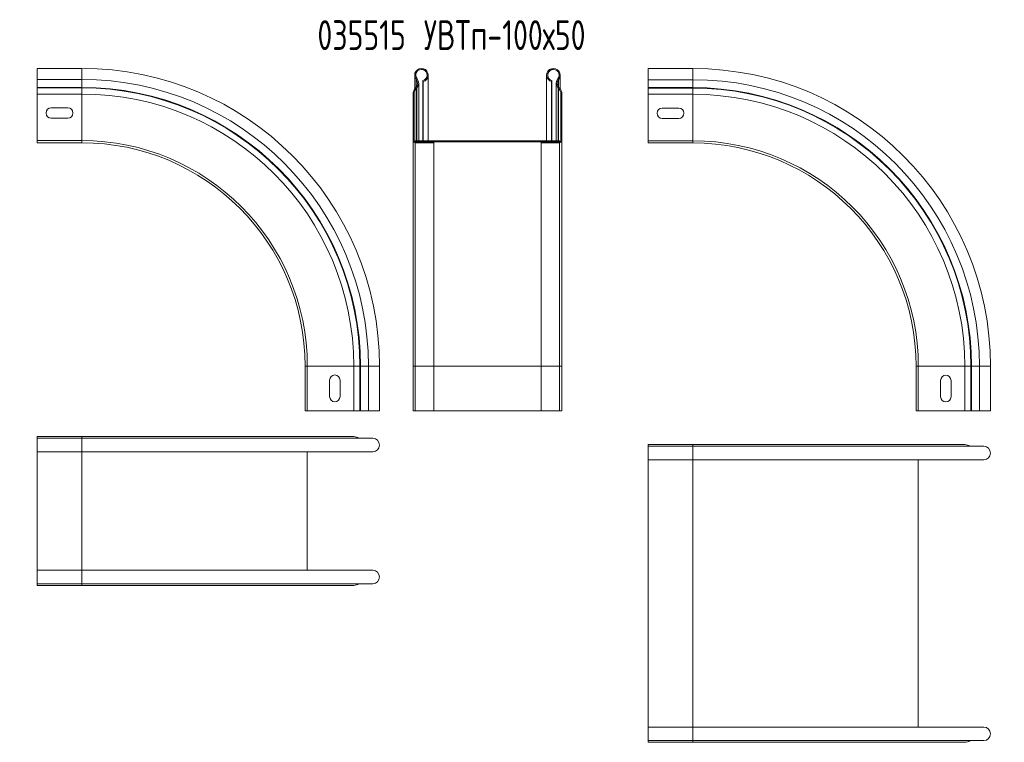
# Model space of a CAD drawing. Header units: millimetres. Extents: x -154 to 7742, y -776 to 345.
# Tile 3 of 6: x 359 to 1020, y -570 to -84. Entities that reach past the tile are written whole.
import ezdxf

# ---------------------------------------------------------------- set-up
doc = ezdxf.new("R2010")
doc.units = ezdxf.units.MM
doc.styles.add('SLDTEXTSTYLE4', font='TXT', dxfattribs={"width": 0.7, "bigfont": 'bigfont'})

msp = doc.modelspace()

# ---------------------------------------------------------------- linework, layer by layer
at = {"color": 7, "linetype": 'Continuous', "lineweight": 15}
for p, q in [((400.41, -117.04), (370.41, -117.04)), ((370.41, -124.49), (370.41, -117.04)), ((810.94, -117.19), (780.94, -117.19)), ((780.94, -124.65), (780.94, -117.19)), ((400.41, -124.49), (370.41, -124.49)), ((370.41, -129.8), (370.41, -124.49)), ((400.41, -129.8), (400.41, -124.49)), ((624.07, -121.59), (624.07, -130.8)), ((625.12, -124.49), (625.66, -124.05)), ((629.8, -125.98), (629.62, -125.31)), ((629.62, -125.31), (629.62, -165.64)), ((633.17, -165.64), (633.17, -121.59)), ((712.72, -121.59), (712.72, -165.64)), ((716.09, -125.98), (716.28, -125.31)), ((716.28, -165.64), (716.28, -125.31)), ((720.77, -124.49), (720.23, -124.05)), ((721.82, -130.8), (721.82, -121.59)), ((810.94, -124.65), (780.94, -124.65)), ((780.94, -129.96), (780.94, -124.65)), ((810.94, -129.96), (810.94, -124.65)), ((400.41, -129.8), (370.41, -129.8)), ((370.41, -130.16), (370.41, -129.8)), ((400.41, -130.16), (370.41, -130.16)), ((370.41, -134.3), (370.41, -130.16)), ((400.41, -130.16), (400.41, -129.8)), ((400.41, -134.3), (400.41, -130.16)), ((624.6, -130.16), (624.94, -129.8)), ((624.6, -130.16), (625.1, -130.65)), ((624.94, -129.8), (625.45, -130.28)), ((625.1, -130.65), (625.45, -130.28)), ((626.74, -165.64), (626.74, -127.05)), ((629.8, -125.98), (629.8, -165.64)), ((716.09, -165.64), (716.09, -125.98)), ((719.15, -127.05), (719.15, -165.64)), ((720.95, -129.8), (720.44, -130.28)), ((720.79, -130.65), (720.44, -130.28)), ((721.3, -130.16), (720.79, -130.65)), ((721.3, -130.16), (720.95, -129.8)), ((810.94, -129.96), (780.94, -129.96)), ((780.94, -130.32), (780.94, -129.96)), ((810.94, -130.32), (780.94, -130.32)), ((780.94, -134.45), (780.94, -130.32)), ((810.94, -130.32), (810.94, -129.96)), ((810.94, -134.45), (810.94, -130.32)), ((400.41, -134.3), (370.41, -134.3)), ((370.41, -165.54), (370.41, -134.3)), ((400.41, -165.54), (400.41, -134.3)), ((622.95, -134.3), (623.65, -134.3)), ((622.95, -165.54), (622.95, -134.3)), ((623.65, -165.54), (623.65, -134.3)), ((722.25, -165.54), (722.25, -134.3)), ((722.95, -134.3), (722.25, -134.3)), ((722.95, -165.54), (722.95, -134.3)), ((810.94, -134.45), (780.94, -134.45)), ((780.94, -165.69), (780.94, -134.45)), ((810.94, -165.69), (810.94, -134.45)), ((390.91, -143.54), (379.91, -143.54)), ((801.44, -143.69), (790.44, -143.69)), ((379.91, -150.54), (390.91, -150.54)), ((790.44, -150.69), (801.44, -150.69)), ((370.41, -167.04), (370.41, -165.54)), ((400.41, -165.54), (370.41, -165.54)), ((400.41, -167.04), (370.41, -167.04)), ((400.41, -167.04), (400.41, -165.54)), ((622.95, -165.54), (623.65, -165.54)), ((622.95, -165.54), (622.95, -317.04)), ((624.45, -165.64), (624.45, -166.34)), ((624.45, -165.64), (721.45, -165.64)), ((624.45, -166.34), (721.45, -166.34)), ((624.45, -167.04), (624.45, -166.34)), ((636.95, -166.34), (624.45, -166.34)), ((636.95, -167.04), (624.45, -167.04)), ((624.45, -167.04), (624.45, -317.04)), ((636.95, -167.04), (636.95, -166.34)), ((636.95, -167.04), (636.95, -317.04)), ((708.95, -166.34), (721.45, -166.34)), ((708.95, -167.04), (708.95, -166.34)), ((708.95, -167.04), (721.45, -167.04)), ((708.95, -317.04), (708.95, -167.04)), ((721.45, -165.64), (721.45, -166.34)), ((721.45, -167.04), (721.45, -166.34)), ((721.45, -317.04), (721.45, -167.04)), ((722.95, -165.54), (722.25, -165.54)), ((722.95, -317.04), (722.95, -165.54)), ((780.94, -167.19), (780.94, -165.69)), ((810.94, -165.69), (780.94, -165.69)), ((810.94, -167.19), (780.94, -167.19)), ((810.94, -167.19), (810.94, -165.69)), ((550.41, -347.04), (550.41, -317.04)), ((550.41, -317.04), (551.91, -317.04)), ((551.91, -347.04), (551.91, -317.04)), ((551.91, -317.04), (583.15, -317.04)), ((583.15, -347.04), (583.15, -317.04)), ((583.15, -317.04), (587.28, -317.04)), ((587.28, -347.04), (587.28, -317.04)), ((587.28, -317.04), (587.64, -317.04)), ((587.64, -347.04), (587.64, -317.04)), ((587.64, -317.04), (592.95, -317.04)), ((592.95, -347.04), (592.95, -317.04)), ((600.41, -347.04), (600.41, -317.04)), ((624.45, -317.04), (622.95, -317.04)), ((622.95, -317.04), (622.95, -347.04)), ((636.95, -317.04), (624.45, -317.04)), ((624.45, -317.04), (624.45, -347.04)), ((636.95, -317.04), (636.95, -347.04)), ((708.95, -317.04), (721.45, -317.04)), ((708.95, -347.04), (708.95, -317.04)), ((721.45, -317.04), (722.95, -317.04)), ((721.45, -347.04), (721.45, -317.04)), ((722.95, -347.04), (722.95, -317.04)), ((960.94, -347.19), (960.94, -317.19)), ((960.94, -317.19), (962.44, -317.19)), ((962.44, -347.19), (962.44, -317.19)), ((962.44, -317.19), (993.68, -317.19)), ((993.68, -347.19), (993.68, -317.19)), ((993.68, -317.19), (997.82, -317.19)), ((997.82, -347.19), (997.82, -317.19)), ((997.82, -317.19), (998.18, -317.19)), ((998.18, -347.19), (998.18, -317.19)), ((998.18, -317.19), (1003.49, -317.19)), ((1003.49, -347.19), (1003.49, -317.19)), ((1010.94, -347.19), (1010.94, -317.19)), ((566.91, -326.54), (566.91, -337.54)), ((573.91, -337.54), (573.91, -326.54)), ((977.44, -326.69), (977.44, -337.69)), ((984.44, -337.69), (984.44, -326.69)), ((550.41, -347.04), (551.91, -347.04)), ((551.91, -347.04), (583.15, -347.04)), ((583.15, -347.04), (587.28, -347.04)), ((587.28, -347.04), (587.64, -347.04)), ((587.64, -347.04), (592.95, -347.04)), ((592.95, -347.04), (600.41, -347.04)), ((624.45, -347.04), (622.95, -347.04)), ((636.95, -347.04), (624.45, -347.04)), ((636.95, -347.04), (708.95, -347.04)), ((708.95, -347.04), (721.45, -347.04)), ((721.45, -347.04), (722.95, -347.04)), ((960.94, -347.19), (962.44, -347.19)), ((962.44, -347.19), (993.68, -347.19)), ((993.68, -347.19), (997.82, -347.19)), ((997.82, -347.19), (998.18, -347.19)), ((998.18, -347.19), (1003.49, -347.19)), ((1003.49, -347.19), (1010.94, -347.19)), ((370.41, -364.42), (370.41, -365.55)), ((370.41, -364.42), (400.41, -364.42)), ((400.41, -365.55), (370.41, -365.55)), ((370.41, -365.55), (370.41, -374.65)), ((400.41, -364.42), (583.15, -364.42)), ((595.86, -365.55), (400.41, -365.55)), ((780.94, -369.81), (780.94, -370.94)), ((780.94, -369.81), (810.94, -369.81)), ((810.94, -369.81), (993.68, -369.81)), ((370.41, -374.65), (400.41, -374.65)), ((370.41, -374.65), (370.41, -454.2)), ((400.41, -374.65), (595.86, -374.65)), ((551.81, -374.65), (551.81, -454.2)), ((810.94, -370.94), (780.94, -370.94)), ((780.94, -370.94), (780.94, -380.04)), ((1006.39, -370.94), (810.94, -370.94)), ((780.94, -380.04), (810.94, -380.04)), ((780.94, -380.04), (780.94, -559.59)), ((810.94, -380.04), (1006.39, -380.04)), ((962.34, -380.04), (962.34, -559.59)), ((400.41, -454.2), (370.41, -454.2)), ((370.41, -463.3), (370.41, -454.2)), ((595.86, -454.2), (400.41, -454.2)), ((370.41, -463.3), (400.41, -463.3)), ((370.41, -464.42), (370.41, -463.3)), ((400.41, -464.42), (370.41, -464.42)), ((400.41, -463.3), (595.86, -463.3)), ((583.15, -464.42), (400.41, -464.42)), ((810.94, -559.59), (780.94, -559.59)), ((780.94, -568.69), (780.94, -559.59)), ((1006.39, -559.59), (810.94, -559.59)), ((780.94, -568.69), (810.94, -568.69)), ((780.94, -569.81), (780.94, -568.69)), ((810.94, -568.69), (1006.39, -568.69)), ((810.94, -569.81), (780.94, -569.81)), ((993.68, -569.81), (810.94, -569.81))]:
    msp.add_line(p, q, dxfattribs=at)
at = {"color": 8, "linetype": 'Continuous', "lineweight": 15}
for p, q in [((400.41, -124.49), (400.41, -117.04)), ((810.94, -124.65), (810.94, -117.19)), ((625.12, -124.49), (625.12, -129.6)), ((720.77, -129.6), (720.77, -124.49)), ((625.1, -130.65), (625.1, -165.64)), ((625.45, -130.28), (625.45, -165.64)), ((720.44, -165.64), (720.44, -130.28)), ((720.79, -165.64), (720.79, -130.65)), ((592.95, -317.04), (600.41, -317.04)), ((636.95, -317.04), (708.95, -317.04)), ((1003.49, -317.19), (1010.94, -317.19)), ((400.41, -364.42), (400.41, -365.55)), ((400.41, -365.55), (400.41, -374.65)), ((810.94, -369.81), (810.94, -370.94)), ((400.41, -374.65), (400.41, -454.2)), ((810.94, -370.94), (810.94, -380.04)), ((810.94, -380.04), (810.94, -559.59)), ((400.41, -463.3), (400.41, -454.2)), ((400.41, -464.42), (400.41, -463.3)), ((810.94, -568.69), (810.94, -559.59)), ((810.94, -569.81), (810.94, -568.69))]:
    msp.add_line(p, q, dxfattribs=at)
at = {"color": 7, "linetype": 'Continuous', "lineweight": 15}
for centre, radius, start, end in [((400.41, -317.04), 200, 0, 90), ((628.62, -121.59), 4.55, 285, 219.68246), ((628.62, -121.59), 3.85, 285, 219.68246), ((717.27, -121.59), 4.55, 320.31754, 255), ((717.27, -121.59), 3.85, 320.31754, 255), ((810.94, -317.19), 200, 0, 90), ((400.41, -317.04), 192.54, 0, 90), ((622.04, -127.05), 4, 316.4642, 39.68246), ((622.04, -127.05), 4.7, 316.4642, 39.68246), ((723.85, -127.05), 4.7, 140.31754, 223.5358), ((723.85, -127.05), 4, 140.31754, 223.5358), ((810.94, -317.19), 192.54, 0, 90), ((400.41, -317.04), 187.24, 0, 90), ((400.41, -317.04), 186.87, 0, 90), ((628.95, -134.3), 6, 136.4642, 180), ((628.95, -134.3), 5.3, 136.4642, 180), ((716.95, -134.3), 5.3, 0, 43.5358), ((716.95, -134.3), 6, 0, 43.5358), ((810.94, -317.19), 187.24, 0, 90), ((810.94, -317.19), 186.87, 0, 90), ((400.41, -317.04), 182.74, 0, 90), ((810.94, -317.19), 182.74, 0, 90), ((379.91, -147.04), 3.5, 90, 270), ((390.91, -147.04), 3.5, 270, 90), ((790.44, -147.19), 3.5, 90, 270), ((801.44, -147.19), 3.5, 270, 90), ((400.41, -317.04), 151.5, 0, 90), ((400.41, -317.04), 150, 0, 90), ((624.45, -165.54), 1.5, 180, 270), ((624.45, -165.54), 0.8, 180, 270), ((721.45, -165.54), 1.5, 270, 0), ((721.45, -165.54), 0.8, 270, 0), ((810.94, -317.19), 151.5, 0, 90), ((810.94, -317.19), 150, 0, 90), ((570.41, -326.54), 3.5, 0, 180), ((980.94, -326.69), 3.5, 0, 180), ((570.41, -337.54), 3.5, 180, 0), ((980.94, -337.69), 3.5, 180, 0), ((583.15, -370.42), 6, 54.34091, 90), ((595.86, -370.1), 4.55, 270, 90), ((993.68, -375.81), 6, 54.34091, 90), ((1006.39, -375.49), 4.55, 270, 90), ((595.86, -458.75), 4.55, 270, 90), ((583.15, -458.42), 6, 270, 305.65909), ((1006.39, -564.14), 4.55, 270, 90), ((993.68, -563.81), 6, 270, 305.65909)]:
    msp.add_arc(centre, radius, start, end, dxfattribs=at)

# ---------------------------------------------------------------- texts
at = {"color": 7, "linetype": 'Continuous', "lineweight": 0, "char_height": 20, "attachment_point": 1, "style": 'SLDTEXTSTYLE4'}
for s, insert in [('035555 \\M+18454\\M+18442\\M+18453\\M+18481-50\\M+1848750', (106.68, -84.71)), ('035515 \\M+18454\\M+18442\\M+18453\\M+18481-100\\M+1848750', (558.72, -84.71))]:
    msp.add_mtext(s, dxfattribs=dict(at, insert=insert))

doc.saveas('drawing.dxf')
